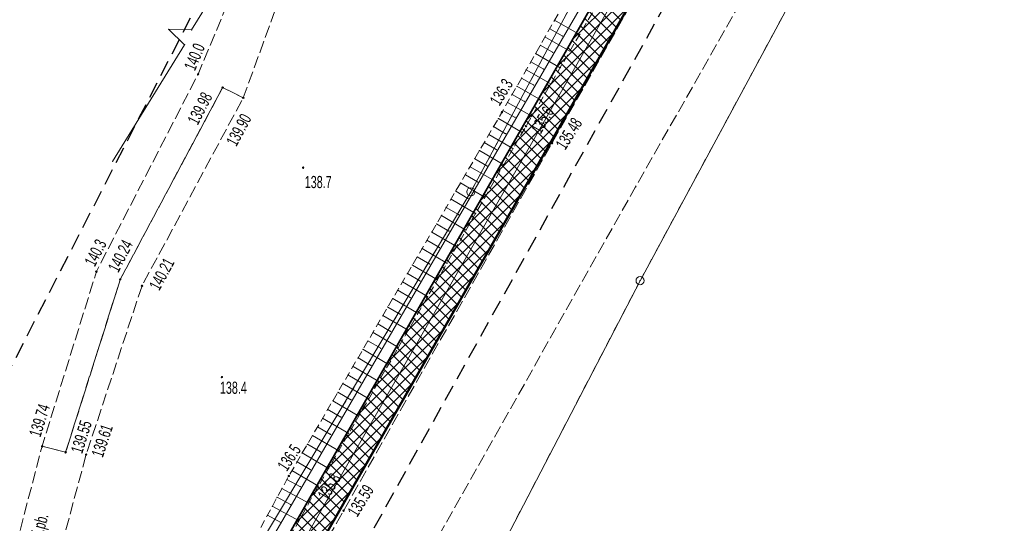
# Model space of a CAD drawing. Extents: x 6456700 to 6518119, y 5963420 to 5980059.
# Tile 69 of 256: x 6512073 to 6512134, y 5964364 to 5964395. Entities that reach past the tile are written whole.
import ezdxf
from ezdxf.enums import TextEntityAlignment as Align

# ---------------------------------------------------------------- set-up
doc = ezdxf.new("R2010")
doc.units = 0
doc.header["$MEASUREMENT"] = 0
for name, pattern in [('L_0_03', [1, 0.5, -0.5]), ('L_0_04', [1.5, 1, -0.5]), ('L_0_52', [1, 0.75, -0.25]), ('L_0_5A', [0.75, 0.5, -0.25])]:
    doc.linetypes.add(name, pattern=pattern)
doc.layers.get('0').update_dxf_attribs({"color": 2, "linetype": 'CONTINUOUS', "lineweight": 5})
for name, color, linetype, lineweight in [('000_Inne__niezydentyfikowane_', 7, 'CONTINUOUS', 18), ('18mm Kreska ciągła', 7, 'CONTINUOUS', 18), ('202_punkt_graniczny', 7, 'CONTINUOUS', 18), ('218_kontur_uzytku_gruntowego', 96, 'L_0_03', 18), ('219_dzialka_ewidencyjna', 7, 'CONTINUOUS', 18), ('35mm Ciągła', 7, 'CONTINUOUS', 35), ('50mm Kreska ciągła', 7, 'CONTINUOUS', 50), ('9mm Kreska ciągła', 252, 'CONTINUOUS', 9), ('jezdnia', 7, 'CONTINUOUS', 18), ('jezdnia_Atr17', 7, 'CONTINUOUS', 18), ('ogrodzenie_trwale', 7, 'CONTINUOUS', 18), ('pikieta_naturalna', 7, 'CONTINUOUS', 18), ('pikieta_naturalna_Atr2', 7, 'CONTINUOUS', 18), ('pikieta_sztuczna', 7, 'CONTINUOUS', 18), ('pikieta_sztuczna_Atr2', 7, 'CONTINUOUS', 18), ('przewod_elektroenergetyczny_podziemny', 7, 'CONTINUOUS', 18), ('przewod_kanalizacyjny', 7, 'CONTINUOUS', 18), ('skarpa_nieumocniona', 7, 'CONTINUOUS', 18), ('Zakres', 7, 'CONTINUOUS', 18)]:
    doc.layers.add(name, color=color, linetype=linetype, lineweight=lineweight)
doc.styles.get("Standard").update_dxf_attribs({"font": 'txt', "width": 0.75})

# ---------------------------------------------------------------- blocks, each defined once
blk = doc.blocks.new('mdcp_nowa')
at = {"layer": 'pikieta_naturalna', "linetype": 'Continuous', "lineweight": 18}
for points in [[(6494815.25, 5980842.395, 1), (6494815.25, 5980842.485, 1)], [(6494833.94, 5980840.045, 1), (6494833.94, 5980840.135, 1)], [(6494835.42, 5980839.195, 1), (6494835.42, 5980839.285, 1)], [(6494821.71, 5980836.645, 1), (6494821.71, 5980836.735, 1)], [(6494808.99, 5980830.245, 1), (6494808.99, 5980830.335, 1)], [(6494816.71, 5980823.755, 1), (6494816.71, 5980823.845, 1)], [(6494820.83, 5980817.675, 1), (6494820.83, 5980817.765, 1)], [(6494822.4, 5980816.615, 1), (6494822.4, 5980816.705, 1)]]:
    blk.add_hatch(color=18, dxfattribs=at).paths.add_polyline_path(points)
at = {"layer": 'pikieta_sztuczna', "linetype": 'Continuous', "lineweight": 18}
for points in [[(6494816.76, 5980841.575, 1), (6494816.76, 5980841.665, 1)], [(6494818.03, 5980840.945, 1), (6494818.03, 5980841.035, 1)], [(6494837.02, 5980838.145, 1), (6494837.02, 5980838.235, 1)], [(6494810.46, 5980829.765, 1), (6494810.46, 5980829.855, 1)], [(6494811.8, 5980829.375, 1), (6494811.8, 5980829.465, 1)], [(6494805.65, 5980819.495, 1), (6494805.65, 5980819.585, 1)], [(6494807.1, 5980819.125, 1), (6494807.1, 5980819.215, 1)], [(6494808.36, 5980818.985, 1), (6494808.36, 5980819.075, 1)], [(6494824.2, 5980815.535, 1), (6494824.2, 5980815.625, 1)]]:
    blk.add_hatch(color=18, dxfattribs=at).paths.add_polyline_path(points)
at = {"layer": '000_Inne__niezydentyfikowane_', "linetype": 'Continuous', "lineweight": 18, "flags": 128}
for points in [[(6494837.18, 5980845.76), (6494838.72, 5980844.88)], [(6494836.89, 5980845.24), (6494837.65, 5980844.8)], [(6494836.59, 5980844.73), (6494838.12, 5980843.86)], [(6494836.01, 5980843.71), (6494837.53, 5980842.84)], [(6494836.3, 5980844.22), (6494837.06, 5980843.79)], [(6494835.72, 5980843.21), (6494836.48, 5980842.77)], [(6494835.43, 5980842.7), (6494836.94, 5980841.84)], [(6494835.15, 5980842.2), (6494835.9, 5980841.77)], [(6494834.86, 5980841.7), (6494836.36, 5980840.84)], [(6494834.29, 5980840.7), (6494835.78, 5980839.85)], [(6494834.57, 5980841.2), (6494835.32, 5980840.77)], [(6494834, 5980840.2), (6494834.75, 5980839.78)], [(6494833.72, 5980839.71), (6494835.19, 5980838.85)], [(6494833.43, 5980839.22), (6494834.17, 5980838.78)], [(6494832.85, 5980838.23), (6494833.59, 5980837.8)], [(6494833.14, 5980838.73), (6494834.62, 5980837.86)], [(6494832.56, 5980837.74), (6494834.05, 5980836.86)], [(6494832.27, 5980837.24), (6494833.02, 5980836.8)], [(6494831.98, 5980836.74), (6494833.48, 5980835.87)], [(6494831.69, 5980836.25), (6494832.44, 5980835.81)], [(6494831.1, 5980835.25), (6494831.85, 5980834.8)], [(6494831.39, 5980835.75), (6494832.9, 5980834.86)], [(6494830.81, 5980834.74), (6494832.32, 5980833.86)], [(6494830.51, 5980834.24), (6494831.27, 5980833.8)], [(6494830.22, 5980833.74), (6494831.73, 5980832.85)], [(6494829.92, 5980833.23), (6494830.68, 5980832.79)], [(6494829.33, 5980832.22), (6494830.09, 5980831.77)], [(6494829.62, 5980832.72), (6494831.15, 5980831.83)], [(6494829.03, 5980831.71), (6494830.56, 5980830.81)], [(6494828.73, 5980831.2), (6494829.5, 5980830.75)], [(6494828.43, 5980830.69), (6494829.97, 5980829.78)], [(6494828.13, 5980830.17), (6494828.9, 5980829.72)], [(6494827.53, 5980829.14), (6494828.3, 5980828.69)], [(6494827.83, 5980829.66), (6494829.37, 5980828.75)], [(6494827.22, 5980828.63), (6494828.78, 5980827.72)], [(6494826.92, 5980828.11), (6494827.7, 5980827.66)], [(6494826.62, 5980827.59), (6494828.18, 5980826.68)], [(6494826.31, 5980827.07), (6494827.09, 5980826.61)], [(6494826.01, 5980826.55), (6494827.57, 5980825.63)], [(6494825.39, 5980825.51), (6494826.97, 5980824.58)], [(6494825.7, 5980826.03), (6494826.49, 5980825.57)], [(6494825.09, 5980824.98), (6494825.88, 5980824.52)], [(6494824.78, 5980824.46), (6494826.36, 5980823.53)], [(6494824.47, 5980823.93), (6494825.26, 5980823.46)], [(6494824.16, 5980823.4), (6494825.75, 5980822.47)], [(6494823.85, 5980822.87), (6494824.65, 5980822.4)], [(6494823.54, 5980822.34), (6494825.13, 5980821.4)], [(6494822.91, 5980821.27), (6494824.52, 5980820.33)], [(6494823.23, 5980821.81), (6494824.03, 5980821.34)], [(6494822.6, 5980820.74), (6494823.4, 5980820.27)], [(6494822.29, 5980820.2), (6494823.9, 5980819.26)], [(6494821.97, 5980819.67), (6494822.78, 5980819.19)], [(6494821.65, 5980819.13), (6494823.28, 5980818.18)], [(6494821.34, 5980818.59), (6494822.15, 5980818.11)], [(6494821.02, 5980818.05), (6494822.65, 5980817.09)], [(6494820.71, 5980817.5), (6494821.54, 5980817.05)], [(6494820.41, 5980816.95), (6494822.06, 5980816.05)], [(6494819.81, 5980815.85), (6494821.46, 5980814.96)], [(6494820.11, 5980816.4), (6494820.94, 5980815.95)], [(6494819.52, 5980815.3), (6494820.34, 5980814.85)]]:
    blk.add_lwpolyline(points, dxfattribs=at)
at = {"layer": '000_Inne__niezydentyfikowane_'}
for p in [(6494837.18, 5980845.76), (6494836.89, 5980845.24), (6494836.59, 5980844.73), (6494837.65, 5980844.8), (6494838.72, 5980844.88), (6494836.01, 5980843.71), (6494836.3, 5980844.22), (6494837.06, 5980843.79), (6494838.12, 5980843.86), (6494835.72, 5980843.21), (6494835.43, 5980842.7), (6494836.48, 5980842.77), (6494837.53, 5980842.84), (6494835.15, 5980842.2), (6494834.86, 5980841.7), (6494835.9, 5980841.77), (6494836.94, 5980841.84), (6494834.29, 5980840.7), (6494834.57, 5980841.2), (6494835.32, 5980840.77), (6494836.36, 5980840.84), (6494834, 5980840.2), (6494833.72, 5980839.71), (6494834.75, 5980839.78), (6494835.78, 5980839.85), (6494833.43, 5980839.22), (6494835.19, 5980838.85), (6494832.85, 5980838.23), (6494833.14, 5980838.73), (6494834.17, 5980838.78), (6494832.56, 5980837.74), (6494833.59, 5980837.8), (6494834.62, 5980837.86), (6494832.27, 5980837.24), (6494831.98, 5980836.74), (6494833.02, 5980836.8), (6494834.05, 5980836.86), (6494831.69, 5980836.25), (6494832.44, 5980835.81), (6494833.48, 5980835.87), (6494831.1, 5980835.25), (6494831.39, 5980835.75), (6494830.81, 5980834.74), (6494831.85, 5980834.8), (6494832.9, 5980834.86), (6494830.51, 5980834.24), (6494830.22, 5980833.74), (6494831.27, 5980833.8), (6494832.32, 5980833.86), (6494829.92, 5980833.23), (6494830.68, 5980832.79), (6494831.73, 5980832.85), (6494829.33, 5980832.22), (6494829.62, 5980832.72), (6494829.03, 5980831.71), (6494830.09, 5980831.77), (6494831.15, 5980831.83), (6494828.73, 5980831.2), (6494828.43, 5980830.69), (6494829.5, 5980830.75), (6494830.56, 5980830.81), (6494828.13, 5980830.17), (6494829.97, 5980829.78), (6494827.53, 5980829.14), (6494827.83, 5980829.66), (6494828.9, 5980829.72), (6494827.22, 5980828.63), (6494828.3, 5980828.69), (6494829.37, 5980828.75), (6494826.92, 5980828.11), (6494826.62, 5980827.59), (6494827.7, 5980827.66), (6494828.78, 5980827.72), (6494826.31, 5980827.07), (6494826.01, 5980826.55), (6494827.09, 5980826.61), (6494828.18, 5980826.68), (6494825.39, 5980825.51), (6494825.7, 5980826.03), (6494826.49, 5980825.57), (6494827.57, 5980825.63), (6494825.09, 5980824.98), (6494824.78, 5980824.46), (6494825.88, 5980824.52), (6494826.97, 5980824.58), (6494824.47, 5980823.93), (6494824.16, 5980823.4), (6494825.26, 5980823.46), (6494826.36, 5980823.53), (6494823.85, 5980822.87), (6494825.75, 5980822.47), (6494823.54, 5980822.34), (6494824.65, 5980822.4), (6494822.91, 5980821.27), (6494823.23, 5980821.81), (6494824.03, 5980821.34), (6494825.13, 5980821.4), (6494822.6, 5980820.74), (6494822.29, 5980820.2), (6494823.4, 5980820.27), (6494824.52, 5980820.33), (6494821.97, 5980819.67), (6494821.65, 5980819.13), (6494822.78, 5980819.19), (6494823.9, 5980819.26), (6494821.34, 5980818.59), (6494821.02, 5980818.05), (6494822.15, 5980818.11), (6494823.28, 5980818.18), (6494820.71, 5980817.5), (6494821.54, 5980817.05), (6494822.65, 5980817.09), (6494820.41, 5980816.95), (6494819.81, 5980815.85), (6494820.11, 5980816.4), (6494820.94, 5980815.95), (6494822.06, 5980816.05), (6494819.52, 5980815.3), (6494820.34, 5980814.85), (6494821.46, 5980814.96)]:
    blk.add_point(p, dxfattribs=at)
at = {"layer": '202_punkt_graniczny', "color": 7, "linetype": 'Continuous', "lineweight": 18}
for centre in [(6494832.03, 5980835.2), (6494842.44, 5980829.73)]:
    blk.add_circle(centre, 0.25, dxfattribs=at)
at = {"layer": '202_punkt_graniczny'}
for p in [(6494832.03, 5980835.2), (6494842.44, 5980829.73)]:
    blk.add_point(p, dxfattribs=at)
at = {"layer": '218_kontur_uzytku_gruntowego', "lineweight": 18, "flags": 128}
for points in [[(6494883.82, 5980931.62), (6494832.03, 5980835.2)], [(6494842.44, 5980829.73), (6494868.62, 5980878.3)], [(6494832.03, 5980835.2), (6494813.16, 5980803.66)], [(6494821.46, 5980789.38), (6494842.44, 5980829.73)]]:
    blk.add_lwpolyline(points, dxfattribs=at)
at = {"layer": '218_kontur_uzytku_gruntowego'}
for p in [(6494832.03, 5980835.2), (6494832.03, 5980835.2), (6494832.03, 5980835.2), (6494832.03, 5980835.2), (6494842.44, 5980829.73), (6494842.44, 5980829.73)]:
    blk.add_point(p, dxfattribs=at)
at = {"layer": '219_dzialka_ewidencyjna', "color": 3, "linetype": 'Continuous', "lineweight": 18, "flags": 128}
for points in [[(6494832.03, 5980835.2), (6494883.82, 5980931.62)], [(6494868.62, 5980878.3), (6494842.44, 5980829.73)], [(6494832.03, 5980835.2), (6494813.16, 5980803.66)], [(6494842.44, 5980829.73), (6494821.46, 5980789.38)]]:
    blk.add_lwpolyline(points, dxfattribs=at)
at = {"layer": '219_dzialka_ewidencyjna', "color": 3}
for p in [(6494832.03, 5980835.2), (6494832.03, 5980835.2), (6494842.44, 5980829.73), (6494842.44, 5980829.73)]:
    blk.add_point(p, dxfattribs=at)
at = {"layer": 'jezdnia', "color": 7, "linetype": 'L_0_52', "lineweight": 18, "flags": 128}
for points in [[(6494800.98, 5980766.05), (6494800.28, 5980765.21), (6494799.58, 5980764.38), (6494798.86, 5980763.57), (6494798.14, 5980762.76), (6494797.4, 5980761.96), (6494796.65, 5980761.17), (6494795.56, 5980759.97), (6494794.45, 5980758.8), (6494793.3, 5980757.65), (6494792.14, 5980756.53), (6494790.94, 5980755.44), (6494789.72, 5980754.37), (6494788.47, 5980753.34), (6494787.2, 5980752.33), (6494785.91, 5980751.36), (6494784.6, 5980750.41), (6494783.26, 5980749.5), (6494781.9, 5980748.62), (6494780.52, 5980747.77), (6494779.49, 5980747.15), (6494778.44, 5980746.54), (6494777.4, 5980745.94), (6494776.34, 5980745.36), (6494775.28, 5980744.78), (6494774.21, 5980744.23), (6494773.13, 5980743.68), (6494772.05, 5980743.15), (6494770.96, 5980742.63), (6494769.86, 5980742.12), (6494768.76, 5980741.63), (6494767.65, 5980741.15), (6494766.54, 5980740.68), (6494754.8, 5980736.16), (6494735.09, 5980729.04), (6494724.78, 5980724.36), (6494723.57, 5980723.74), (6494722.37, 5980723.09), (6494721.19, 5980722.42), (6494720.02, 5980721.72), (6494718.86, 5980721.01), (6494717.72, 5980720.27), (6494716.59, 5980719.51), (6494715.47, 5980718.73), (6494714.37, 5980717.93), (6494713.29, 5980717.1), (6494712.22, 5980716.26), (6494711.16, 5980715.4), (6494710.13, 5980714.51), (6494709.11, 5980713.61), (6494707.48, 5980712.2), (6494705.88, 5980710.76), (6494704.3, 5980709.3), (6494702.75, 5980707.8), (6494701.22, 5980706.28), (6494699.72, 5980704.74), (6494698.24, 5980703.17), (6494696.79, 5980701.57), (6494695.37, 5980699.95), (6494693.98, 5980698.31), (6494692.61, 5980696.64), (6494691.28, 5980694.95), (6494689.97, 5980693.24), (6494678.42, 5980678.9), (6494663.6, 5980660.49), (6494656.62, 5980651.14), (6494655.4, 5980649.55), (6494654.2, 5980647.93), (6494653.04, 5980646.3), (6494651.91, 5980644.64), (6494650.81, 5980642.95), (6494649.75, 5980641.25), (6494648.71, 5980639.53), (6494647.72, 5980637.79), (6494646.75, 5980636.02), (6494645.82, 5980634.24), (6494644.93, 5980632.44), (6494644.07, 5980630.63), (6494643.25, 5980628.8), (6494642.46, 5980626.95), (6494642.09, 5980625.98), (6494641.74, 5980625), (6494641.4, 5980624.01), (6494641.09, 5980623.02), (6494640.79, 5980622.02), (6494640.5, 5980621.01), (6494640.24, 5980620.01), (6494639.99, 5980618.99), (6494639.76, 5980617.98), (6494639.55, 5980616.96), (6494639.36, 5980615.93), (6494639.19, 5980614.9), (6494639.03, 5980613.87), (6494638.89, 5980612.84), (6494638.61, 5980611.3), (6494638.37, 5980609.75), (6494638.16, 5980608.19), (6494638, 5980606.63), (6494637.87, 5980605.07), (6494637.78, 5980603.5), (6494637.73, 5980601.93), (6494637.72, 5980600.36), (6494637.727, 5980600.016), (6494630.507, 5980602.343), (6494630.51, 5980602.97), (6494630.54, 5980604.31), (6494630.59, 5980605.65), (6494630.67, 5980606.99), (6494630.77, 5980608.32), (6494630.9, 5980609.66), (6494631.05, 5980610.99), (6494631.23, 5980612.32), (6494631.43, 5980613.64), (6494631.66, 5980614.96), (6494631.91, 5980616.28), (6494632.19, 5980617.59), (6494632.49, 5980618.9), (6494632.82, 5980620.2), (6494633.17, 5980621.49), (6494633.52, 5980622.8), (6494633.9, 5980624.09), (6494634.3, 5980625.39), (6494634.72, 5980626.67), (6494635.16, 5980627.95), (6494635.63, 5980629.21), (6494636.12, 5980630.47), (6494636.63, 5980631.72), (6494637.17, 5980632.96), (6494637.73, 5980634.19), (6494638.31, 5980635.41), (6494638.91, 5980636.62), (6494639.53, 5980637.82), (6494640.18, 5980639.01), (6494651.91, 5980654.89), (6494659.39, 5980664.48), (6494673.45, 5980682.25), (6494686.07, 5980698.81), (6494697.34, 5980711.93), (6494704.77, 5980718.76), (6494705.95, 5980719.62), (6494707.13, 5980720.47), (6494708.32, 5980721.31), (6494709.52, 5980722.13), (6494710.73, 5980722.95), (6494711.95, 5980723.75), (6494713.17, 5980724.54), (6494714.41, 5980725.31), (6494715.65, 5980726.08), (6494716.89, 5980726.83), (6494718.15, 5980727.57), (6494719.41, 5980728.3), (6494720.68, 5980729.01), (6494721.96, 5980729.71), (6494733.02, 5980734.84), (6494752.65, 5980741.77), (6494764.04, 5980746.21), (6494765.1, 5980746.65), (6494766.15, 5980747.09), (6494767.2, 5980747.55), (6494768.24, 5980748.02), (6494769.28, 5980748.5), (6494770.32, 5980748.99), (6494771.34, 5980749.49), (6494772.37, 5980750.01), (6494773.38, 5980750.53), (6494774.39, 5980751.07), (6494775.4, 5980751.61), (6494776.4, 5980752.17), (6494777.39, 5980752.74), (6494778.56, 5980753.48), (6494779.71, 5980754.25), (6494780.85, 5980755.04), (6494781.97, 5980755.85), (6494783.08, 5980756.68), (6494784.17, 5980757.53), (6494785.24, 5980758.41), (6494786.3, 5980759.3), (6494787.34, 5980760.22), (6494788.36, 5980761.15), (6494789.36, 5980762.11), (6494790.34, 5980763.08), (6494791.31, 5980764.08), (6494792.25, 5980765.09), (6494796.57, 5980770.19), (6494801.12, 5980776.47), (6494807.76, 5980786.96), (6494824.2, 5980815.58), (6494837.02, 5980838.19), (6494852.07, 5980864.69), (6494865.45, 5980888.16), (6494878.03, 5980909.37), (6494879.23, 5980911.4), (6494880.45, 5980913.41), (6494881.7, 5980915.41), (6494882.97, 5980917.4), (6494884.25, 5980919.37), (6494885.56, 5980921.33), (6494886.89, 5980923.28), (6494888.25, 5980925.21), (6494889.62, 5980927.12), (6494891.01, 5980929.02), (6494892.43, 5980930.91), (6494893.86, 5980932.78), (6494895.32, 5980934.63), (6494896.79, 5980936.47), (6494904.42, 5980944.79), (6494917.35, 5980957.18), (6494930.46, 5980968.66), (6494934.059, 5980971.777), (6494933.221, 5980963.181), (6494926.63, 5980957.35), (6494921.6, 5980952.87), (6494901.47, 5980932.34), (6494900.03, 5980930.62), (6494898.61, 5980928.88), (6494897.21, 5980927.13), (6494895.83, 5980925.35), (6494894.48, 5980923.57), (6494893.14, 5980921.76), (6494891.83, 5980919.94), (6494890.54, 5980918.1), (6494889.28, 5980916.25), (6494888.04, 5980914.38), (6494886.82, 5980912.49), (6494885.62, 5980910.59), (6494884.45, 5980908.68), (6494883.3, 5980906.75), (6494870.77, 5980885.48), (6494856.93, 5980861.45), (6494842.16, 5980835.5), (6494829.15, 5980812.43), (6494813, 5980783.94), (6494806.11, 5980773.06), (6494805.51, 5980772.15), (6494804.9, 5980771.26), (6494804.27, 5980770.37), (6494803.64, 5980769.49), (6494802.99, 5980768.61), (6494802.33, 5980767.75), (6494801.66, 5980766.89)], [(6494826.35, 5980865.3), (6494822.62, 5980853.62), (6494818.03, 5980840.99), (6494816.76, 5980841.62), (6494810.46, 5980829.81), (6494807.1, 5980819.17), (6494805.65, 5980819.54), (6494808.99, 5980830.29), (6494815.25, 5980842.44), (6494820.06, 5980853.99), (6494823.09, 5980865.82)], [(6494811.8, 5980829.42), (6494808.36, 5980819.03), (6494803.79, 5980802.02), (6494801.13, 5980803.36), (6494802.04, 5980805.78), (6494805.65, 5980819.54), (6494807.1, 5980819.17), (6494810.46, 5980829.81), (6494816.76, 5980841.62), (6494818.03, 5980840.99)]]:
    blk.add_lwpolyline(points, close=True, dxfattribs=at)
at = {"layer": 'jezdnia'}
for p in [(6494815.25, 5980842.44), (6494816.76, 5980841.62), (6494816.76, 5980841.62), (6494818.03, 5980840.99), (6494818.03, 5980840.99), (6494837.02, 5980838.19), (6494842.16, 5980835.5), (6494808.99, 5980830.29), (6494810.46, 5980829.81), (6494810.46, 5980829.81), (6494811.8, 5980829.42), (6494805.65, 5980819.54), (6494805.65, 5980819.54), (6494807.1, 5980819.17), (6494807.1, 5980819.17), (6494808.36, 5980819.03), (6494824.2, 5980815.58)]:
    blk.add_point(p, dxfattribs=at)
at = {"layer": 'ogrodzenie_trwale'}
for p in [(6494833.94, 5980840.09), (6494820.83, 5980817.72)]:
    blk.add_point(p, dxfattribs=at)
at = {"layer": 'pikieta_naturalna', "color": 7, "linetype": 'Continuous', "lineweight": 18}
for centre in [(6494815.25, 5980842.44), (6494833.94, 5980840.09), (6494835.42, 5980839.24), (6494821.71, 5980836.69), (6494808.99, 5980830.29), (6494816.71, 5980823.8), (6494820.83, 5980817.72), (6494822.4, 5980816.66)]:
    blk.add_circle(centre, 0.045, dxfattribs=at)
at = {"layer": 'pikieta_naturalna'}
for p in [(6494815.25, 5980842.44), (6494833.94, 5980840.09), (6494835.42, 5980839.24), (6494821.71, 5980836.69), (6494808.99, 5980830.29), (6494816.71, 5980823.8), (6494820.83, 5980817.72), (6494822.4, 5980816.66)]:
    blk.add_point(p, dxfattribs=at)
at = {"layer": 'pikieta_sztuczna', "color": 7, "linetype": 'Continuous', "lineweight": 18}
for centre in [(6494816.76, 5980841.62), (6494818.03, 5980840.99), (6494837.02, 5980838.19), (6494810.46, 5980829.81), (6494811.8, 5980829.42), (6494805.65, 5980819.54), (6494807.1, 5980819.17), (6494808.36, 5980819.03), (6494824.2, 5980815.58)]:
    blk.add_circle(centre, 0.045, dxfattribs=at)
at = {"layer": 'pikieta_sztuczna'}
for p in [(6494816.76, 5980841.62), (6494818.03, 5980840.99), (6494837.02, 5980838.19), (6494810.46, 5980829.81), (6494811.8, 5980829.42), (6494805.65, 5980819.54), (6494807.1, 5980819.17), (6494808.36, 5980819.03), (6494824.2, 5980815.58)]:
    blk.add_point(p, dxfattribs=at)
at = {"layer": 'przewod_elektroenergetyczny_podziemny', "color": 1, "linetype": 'Continuous', "lineweight": 18, "flags": 128}
blk.add_lwpolyline([(6494827.41, 5980866.83), (6494826.82, 5980864.24), (6494819.61, 5980852.86), (6494814.85, 5980845.17), (6494813.43, 5980845.21), (6494814.42, 5980844.25), (6494809.99, 5980837.07)], dxfattribs=at)
at = {"layer": 'przewod_elektroenergetyczny_podziemny'}
for p in [(6494813.43, 5980845.21), (6494814.85, 5980845.17), (6494814.42, 5980844.25), (6494809.99, 5980837.07)]:
    blk.add_point(p, dxfattribs=at)
at = {"layer": 'przewod_kanalizacyjny', "color": 34, "linetype": 'Continuous', "lineweight": 18, "flags": 128}
blk.add_lwpolyline([(6494840.23, 5980849.06), (6494815.62, 5980806.68)], dxfattribs=at)
at = {"layer": 'skarpa_nieumocniona', "color": 7, "linetype": 'L_0_5A', "lineweight": 18, "flags": 128}
blk.add_lwpolyline([(6494881.91, 5980921.32), (6494876.04, 5980910.43), (6494863.64, 5980889), (6494850.77, 5980865.46), (6494835.42, 5980839.24), (6494822.4, 5980816.66), (6494814.44, 5980802.24), (6494812.98, 5980803.24), (6494820.83, 5980817.72), (6494833.94, 5980840.09), (6494839.46, 5980849.74), (6494849.65, 5980866.32), (6494862.85, 5980889.52), (6494875.09, 5980910.94), (6494880.86, 5980921.93), (6494886.69, 5980933.43)], close=True, dxfattribs=at)
at = {"layer": 'skarpa_nieumocniona'}
for p in [(6494833.94, 5980840.09), (6494833.94, 5980840.09), (6494835.42, 5980839.24), (6494835.42, 5980839.24), (6494820.83, 5980817.72), (6494820.83, 5980817.72), (6494822.4, 5980816.66), (6494822.4, 5980816.66)]:
    blk.add_point(p, dxfattribs=at)
at = {"layer": 'Zakres', "linetype": 'L_0_04', "lineweight": 25, "flags": 128}
blk.add_lwpolyline([(6495113.77, 5985050.22), (6495121.12, 5984877.07), (6495125.76, 5984757.87), (6495129.89, 5984649.81), (6495141.08, 5984611.3), (6495145.77, 5984544.53), (6495147.36, 5984487.27), (6495157.22, 5984392.07), (6495162.95, 5984387.45), (6495180.24, 5984384.16), (6495229.5, 5984386.61), (6495251.65, 5984373.41), (6495258.77, 5984357.12), (6495255.44, 5984330.44), (6495250.77, 5984304.39), (6495252.21, 5984282.78), (6495255.46, 5984256.45), (6495254.94, 5984238.25), (6495266.4, 5984211), (6495277.24, 5984182.33), (6495294.2, 5984133.19), (6495300.94, 5984095.37), (6495313.24, 5984037.69), (6495317.44, 5983978.18), (6495300.35, 5983922.18), (6495282.35, 5983883.38), (6495266.21, 5983862.23), (6495242.03, 5983839.67), (6495211.11, 5983816.86), (6495158.26, 5983772.66), (6495130.6, 5983651.16), (6495116.31, 5983543.43), (6495129.51, 5983346.73), (6495134.58, 5983264.71), (6495139.64, 5983186.97), (6495193.25, 5983077.94), (6495199.2, 5983041.97), (6495206.23, 5983026), (6495208.96, 5983004.88), (6495202.27, 5982979.48), (6495202.42, 5982950.13), (6495209.35, 5982897.38), (6495215.97, 5982850.34), (6495228.6, 5982809.97), (6495226.85, 5982778.82), (6495225.04, 5982750.56), (6495220.26, 5982723.37), (6495226.54, 5982679.97), (6495206.06, 5982669.48), (6495192.68, 5982657.71), (6495184.57, 5982648.65), (6495174.78, 5982624.58), (6495164.23, 5982604.61), (6495150.7, 5982588.3), (6495137.69, 5982582.43), (6495118.26, 5982573.75), (6495100.35, 5982558.42), (6495090.36, 5982544.99), (6495075.87, 5982519.06), (6495060.83, 5982499.68), (6495049.41, 5982485.49), (6495035.07, 5982459.7), (6495006.7, 5982406.64), (6494980.89, 5982351.84), (6494944.35, 5982293.29), (6494925.72, 5982250.11), (6494905.2, 5982190.37), (6494898.43, 5982153.5), (6494879.51, 5982063.89), (6494864.14, 5981992.66), (6494816.93, 5981768.61), (6494777.79, 5981577.7), (6494739.84, 5981394.72), (6494718.65, 5981297.89), (6494716.45, 5981237.31), (6494738.62, 5981208.21), (6494776.48, 5981173.06), (6494817.16, 5981137.44), (6494847.63, 5981109.8), (6494877.39, 5981077.08), (6494912.75, 5981030.55), (6494916.06, 5981014.71), (6494903.86, 5980957.01), (6494916.13, 5980953.51), (6494892.32, 5980927.59), (6494850.7, 5980858.8), (6494806.81, 5980779.89), (6494785.1, 5980753.49), (6494715.22, 5980723.29), (6494679.96, 5980686.78), (6494651.35, 5980651.29), (6494549.14, 5980683.24), (6494511.84, 5980659.66), (6494443.61, 5980630.33), (6494428.78, 5980598.6), (6494431.58, 5980579.46), (6494420.56, 5980549.76), (6494416.45, 5980528.2), (6494403.86, 5980507.16), (6494388.89, 5980482.96), (6494365.32, 5980407.99), (6494335.67, 5980315.15), (6494332.29, 5980297.41), (6494335.1, 5980278.18), (6494347.25, 5980254.84), (6494336.79, 5980250.09), (6494300.04, 5980271.34), (6494320.8, 5980301.43), (6494336.81, 5980349.17), (6494344.85, 5980380.92), (6494360.85, 5980437.13), (6494374.18, 5980476.38), (6494386.14, 5980498.84), (6494403.02, 5980528.52), (6494411.33, 5980563.19), (6494420.84, 5980586.25), (6494420.25, 5980601.11), (6494434.95, 5980635.94), (6494446.75, 5980644.99), (6494465.77, 5980647.27), (6494513.02, 5980669.46), (6494507.85, 5980679.68), (6494547.89, 5980705.83), (6494570.06, 5980691.34), (6494636.17, 5980669.05), (6494706.14, 5980756.86), (6494742.78, 5980772.58), (6494798.53, 5980814.27), (6494826.12, 5980867.97), (6494849.57, 5980908.6), (6494845.35, 5980942.01), (6494853.94, 5980970.83), (6494891.08, 5980960.54), (6494890.11, 5980965.73), (6494903.94, 5981025.69), (6494869.98, 5981070.3), (6494770.97, 5981160.58), (6494728.18, 5981200.64), (6494706.13, 5981229.56), (6494707.94, 5981299.75), (6494728.84, 5981398.1), (6494767.06, 5981580.19), (6494806.17, 5981770.55), (6494854.36, 5981994.76), (6494869.73, 5982065.97), (6494888.61, 5982155.44), (6494891.67, 5982173.95), (6494895.82, 5982197.45), (6494916.38, 5982253.72), (6494935.47, 5982297.95), (6494954.97, 5982331.67), (6494972.09, 5982356.64), (6494997.76, 5982411.14), (6495026.29, 5982464.48), (6495041.09, 5982491.09), (6495052.99, 5982505.88), (6495067.51, 5982524.6), (6495081.94, 5982550.43), (6495092.99, 5982565.28), (6495112.86, 5982582.29), (6495133.59, 5982591.55), (6495144.48, 5982596.46), (6495155.87, 5982610.19), (6495165.7, 5982628.8), (6495175.96, 5982654.03), (6495185.62, 5982664.83), (6495200.4, 5982677.82), (6495212.49, 5982688.04), (6495209.64, 5982723.43), (6495215.22, 5982750.57), (6495216.87, 5982779.54), (6495218.31, 5982809.31), (6495206.86, 5982847.92), (6495199.44, 5982894.74), (6495192.11, 5982948.71), (6495190.16, 5982979.24), (6495183.47, 5983075.16), (6495129.79, 5983184.34), (6495124.6, 5983264.07), (6495119.53, 5983346.09), (6495106.27, 5983543.75), (6495120.74, 5983652.9), (6495148.75, 5983779.42), (6495204.15, 5983826.04), (6495273.41, 5983889.36), (6495288.53, 5983927.42), (6495300.83, 5983964.69), (6495303.91, 5983980.14), (6495301.32, 5984039.55), (6495291.1, 5984093.63), (6495284.5, 5984130.67), (6495267.84, 5984178.93), (6495257.12, 5984207.3), (6495244.96, 5984236.19), (6495244.79, 5984255.42), (6495242.25, 5984281.97), (6495240.71, 5984304.95), (6495245.55, 5984331.94), (6495248.51, 5984355.64), (6495243.77, 5984366.47), (6495226.98, 5984376.47), (6495179.54, 5984374.12), (6495158.61, 5984378.09), (6495147.7, 5984386.91), (6495137.38, 5984486.61), (6495135.78, 5984544.04), (6495131.18, 5984609.54), (6495119.95, 5984648.2), (6495115.76, 5984757.49), (6495111.12, 5984876.67), (6495103.73, 5985050.93), (6495109.36, 5985081.73), (6495120.41, 5985085.88)], close=True, dxfattribs=at)
at = {"layer": 'jezdnia_Atr17', "color": 7, "lineweight": 15, "width": 0.66}
blk.add_text('j.pb.', height=0.75, rotation=75, dxfattribs=at).set_placement((6494805.006, 5980814.275), align=Align.TOP_LEFT)
at = {"layer": 'pikieta_naturalna_Atr2', "color": 7, "lineweight": 15, "width": 0.66}
for s, rotation, p in [('140.0', 67.4, (6494814.36, 5980842.89)), ('136.3', 58.6, (6494833.15, 5980840.83)), ('135.6', 59.6, (6494835.68, 5980839.1)), ('140.3', 62.7, (6494808.22, 5980830.89)), ('136.5', 56.7, (6494820.08, 5980818.36)), ('135.8', 59.1, (6494822.56, 5980816.54))]:
    blk.add_text(s, height=0.75, rotation=rotation, dxfattribs=at).set_placement(p, align=Align.TOP_LEFT)
for s, p in [('138.7', (6494821.81, 5980836.18)), ('138.4', (6494816.59, 5980823.52))]:
    blk.add_text(s, height=0.75, dxfattribs=at).set_placement(p, align=Align.TOP_LEFT)
at = {"layer": 'pikieta_sztuczna_Atr2', "color": 7, "lineweight": 15, "width": 0.66}
for s, rotation, p in [('139.98', 62.7, (6494814.56, 5980839.61)), ('139.90', 61.7, (6494816.94, 5980838.3)), ('135.48', 57.7, (6494837.2, 5980838.13)), ('140.24', 62.7, (6494809.67, 5980830.53)), ('140.21', 61.7, (6494812.2, 5980829.43)), ('139.74', 72.7, (6494804.83, 5980820.28)), ('139.55', 72.5, (6494807.4, 5980819.27)), ('139.61', 71.7, (6494808.67, 5980819.04)), ('135.59', 58.5, (6494824.4, 5980815.53))]:
    blk.add_text(s, height=0.75, rotation=rotation, dxfattribs=at).set_placement(p, align=Align.TOP_LEFT)

msp = doc.modelspace()

# ---------------------------------------------------------------- block references
at = {"linetype": 'ByBlock'}
msp.add_blockref('mdcp_nowa', (17268.786, -16450.998), dxfattribs=at)

# ---------------------------------------------------------------- next in the draw order: hatches: boundary and pattern name
at = {"layer": '9mm Kreska ciągła'}
h = msp.add_hatch(dxfattribs=at)
h.set_pattern_fill('ANSI37', color=256, scale=4)
h.set_pattern_definition([(45, (6511919.29713, 5964205.80313), (-0.3535534, 0.3535534), []), (135, (6511919.29713, 5964205.80313), (-0.3535534, -0.3535534), [])])
edge = h.paths.add_edge_path()
edge.add_arc((6512161.116, 5964484.823), 3, 319.19731, 391.43138, ccw=False)
edge.add_arc((6512302.768, 5964368.68), 180.179, 140.67516, 150.2278)
edge.add_line((6512146.371, 5964458.149), (6512072.706, 5964329.641))
edge.add_arc((6511998.482, 5964375.659), 87.332, 292.18388, 328.20144, ccw=False)
edge.add_line((6512031.457, 5964294.792), (6512001.751, 5964283.857))
edge.add_arc((6512036.294, 5964190.013), 100, 110.20793, 142.70539)
edge.add_line((6511956.741, 5964250.604), (6511951.132, 5964243.24))
edge.add_line((6511951.132, 5964243.24), (6511943.519, 5964233.244))
edge.add_line((6511943.519, 5964233.244), (6511923.471, 5964207.866))
edge.add_arc((6511919.53, 5964210.598), 4.795, 267.2117, 325.26625, ccw=False)
edge.add_line((6511919.297, 5964205.809), (6511941.938, 5964234.47))
edge.add_line((6511941.938, 5964234.47), (6511949.542, 5964244.453))
edge.add_line((6511949.542, 5964244.453), (6511955.15, 5964251.816))
edge.add_arc((6512036.294, 5964190.013), 102, 470.20793, 502.70539, ccw=False)
edge.add_line((6512001.06, 5964285.734), (6512030.734, 5964296.657))
edge.add_arc((6511998.482, 5964375.659), 85.332, -67.79309, -31.82159)
edge.add_line((6512070.989, 5964330.666), (6512144.636, 5964459.143))
edge.add_arc((6512306.004, 5964366.643), 186, 499.92494, 510.17738, ccw=False)

# ---------------------------------------------------------------- next in the draw order: linework, layer by layer
at = {"layer": '18mm Kreska ciągła', "color": 4, "ltscale": 0.1}
msp.add_lwpolyline([(6512164.077, 5964485.309, 0.043996), (6512145.503, 5964458.646), (6512071.847, 5964330.153, -0.158361), (6512031.096, 5964295.724), (6512001.406, 5964284.796, 0.142755), (6511955.945, 5964251.21), (6511950.337, 5964243.847), (6511942.729, 5964233.857), (6511920.677, 5964205.942)], format="xyb", dxfattribs=at)
at = {"layer": '35mm Ciągła', "color": 6, "ltscale": 0.1}
msp.add_lwpolyline([(6512163.676, 5964486.388, 0.044765), (6512144.636, 5964459.143), (6512070.989, 5964330.666, -0.158257), (6512030.734, 5964296.657), (6512001.06, 5964285.734, 0.142755), (6511955.15, 5964251.816), (6511949.542, 5964244.453), (6511941.938, 5964234.47), (6511919.297, 5964205.809)], format="xyb", dxfattribs=at)
at = {"layer": '50mm Kreska ciągła', "color": 5, "ltscale": 0.1}
msp.add_lwpolyline([(6512163.387, 5964482.863, 0.041705), (6512146.371, 5964458.149), (6512072.706, 5964329.641, -0.158463), (6512031.457, 5964294.792), (6512001.751, 5964283.857, 0.142755), (6511956.741, 5964250.604), (6511951.132, 5964243.24), (6511943.519, 5964233.244), (6511923.101, 5964207.397)], format="xyb", dxfattribs=at)

doc.saveas('drawing.dxf')
